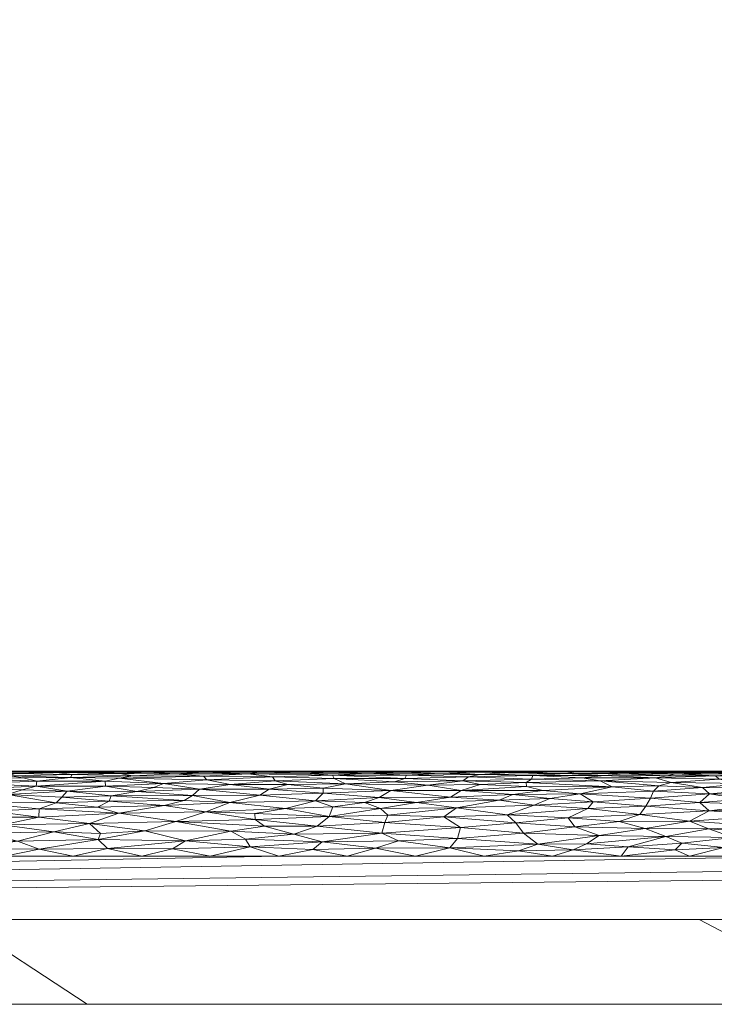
# Model space of a CAD drawing. Header units: millimetres. Extents: x -300 to 300, y 0 to 450.
# Tile 149 of 256: x 71 to 88, y 0 to 23. Entities that reach past the tile are written whole.
import ezdxf

# ---------------------------------------------------------------- set-up
doc = ezdxf.new("R2010")
doc.units = ezdxf.units.MM
doc.layers.add('A-GENM', color=13, linetype='Continuous')

# ---------------------------------------------------------------- blocks, each defined once
blk = doc.blocks.new('MODEL_CCAS0420-1080410R0 - MODEL_CCAS0420-1080410R0-453240-Preview')
at = {"layer": 'A-GENM', "lineweight": 9}
mesh = blk.add_polyface(dxfattribs=at)
corners = [(-296.159, -20, -110), (-295.657, -15.55, -110), (-294.177, -11.323, -110), (-291.793, -7.531, -110), (-288.625, -4.364, -110), (-284.831, -1.981, -110), (-280.602, -0.502, -110), (-276.147, 0, -110), (276.147, 0, -110), (280.596, -0.501, -110), (284.825, -1.978, -110), (288.619, -4.359, -110), (291.788, -7.525, -110), (294.174, -11.316, -110), (295.656, -15.545, -110), (296.159, -20, -110), (296.159, -426.171, -110), (295.658, -430.617, -110), (294.182, -434.842, -110), (291.802, -438.632, -110), (288.638, -441.797, -110), (284.848, -444.179, -110), (280.622, -445.657, -110), (276.171, -446.159, -110), (-276.171, -446.159, -110), (-280.617, -445.658, -110), (-284.842, -444.182, -110), (-288.632, -441.802, -110), (-291.797, -438.638, -110), (-294.179, -434.848, -110), (-295.657, -430.622, -110), (-296.159, -426.171, -110)]
mesh.append_faces([[corners[k] for k in face] for face in [(15, 12, 13, 14)]], dxfattribs={"vtx0": -1})
mesh.append_faces([[corners[k] for k in face] for face in [(16, 8, 15)]], dxfattribs={"vtx0": -1, "vtx1": -1})
mesh.append_faces([[corners[k] for k in face] for face in [(24, 31, 7, 8)]], dxfattribs={"vtx0": -1, "vtx1": -1, "vtx3": -1})
mesh.append_faces([[corners[k] for k in face] for face in [(31, 24, 25, 30), (18, 21, 22, 17), (17, 22, 23, 16)]], dxfattribs={"vtx0": -1, "vtx2": -1})
mesh.append_faces([[corners[k] for k in face] for face in [(0, 3, 4, 5), (0, 5, 6, 7)]], dxfattribs={"vtx0": -1, "vtx3": -1})
mesh.append_faces([[corners[k] for k in face] for face in [(28, 29, 27)]], dxfattribs={"vtx1": -1})
mesh.append_faces([[corners[k] for k in face] for face in [(25, 26, 30), (11, 12, 15, 10), (9, 10, 15, 8), (31, 0, 7)]], dxfattribs={"vtx1": -1, "vtx2": -1})
mesh.append_faces([[corners[k] for k in face] for face in [(23, 24, 8, 16)]], dxfattribs={"vtx1": -1, "vtx2": -1, "vtx3": -1})
mesh.append_faces([[corners[k] for k in face] for face in [(26, 27, 29, 30)]], dxfattribs={"vtx1": -1, "vtx3": -1})
mesh.append_faces([[corners[k] for k in face] for face in [(19, 20, 21, 18)]], dxfattribs={"vtx2": -1})
mesh.append_faces([[corners[k] for k in face] for face in [(0, 1, 2, 3)]], dxfattribs={"vtx3": -1})
mesh = blk.add_polyface(dxfattribs=at)
corners = [(279.918, 0, -2), (278.032, 0, -56), (276.147, 0, -110), (-276.147, 0, -110), (-278.032, 0, -56), (-279.918, 0, -2), (0, 0, -2)]
mesh.append_faces([[corners[k] for k in face] for face in [(6, 3, 4, 5)]], dxfattribs={"vtx0": -1})
mesh.append_faces([[corners[k] for k in face] for face in [(3, 6, 2)]], dxfattribs={"vtx0": -1, "vtx1": -1})
mesh.append_faces([[corners[k] for k in face] for face in [(1, 2, 6, 0)]], dxfattribs={"vtx1": -1})
mesh = blk.add_polyface(dxfattribs=at)
corners = [(279.918, 0, -2), (0, 0, -2), (-279.918, 0, -2), (-279.918, -0.586, -0.586), (-279.918, -2), (0, -2), (279.918, -2), (279.918, -0.586, -0.586), (-146.072, 0, -2), (-139.959, -2), (-209.938, -2), (-246.456, -2), (-73.036, 0, -2), (-212.995, 0, -2), (-69.979, -2), (-246.456, 0, -2), (146.072, -2), (139.959, 0, -2), (209.938, 0, -2), (246.456, 0, -2), (73.036, -2), (212.995, -2), (69.979, 0, -2), (246.456, -2), (-36.518, 0, -2), (-34.99, -2), (-52.485, -2), (34.99, 0, -2), (36.518, -2), (18.259, -2), (-263.187, -2), (-109.554, 0, -2), (-104.969, -2), (-122.464, -2), (263.187, 0, -2), (104.969, 0, -2), (109.554, -2), (91.295, -2), (-174.949, -2), (-179.533, 0, -2), (-162.803, 0, -2), (179.533, -2), (174.949, 0, -2), (192.444, 0, -2), (-157.454, -2), (-127.813, 0, -2), (-18.259, 0, -2), (-17.495, -2), (-229.726, 0, -2), (-228.197, -2), (229.726, -2), (228.197, 0, -2), (54.777, -2), (52.485, 0, -2), (-87.474, -2), (-91.295, 0, -2), (127.813, -2), (122.464, 0, -2), (-196.264, 0, -2), (-192.444, -2), (157.454, 0, -2), (162.803, -2), (-54.777, 0, -2), (17.495, 0, -2), (-263.187, 0, -2), (263.187, -2), (87.474, 0, -2), (196.264, -2)]
mesh.append_faces([[corners[k] for k in face] for face in [(44, 40, 38), (45, 33, 31), (46, 47, 1), (50, 51, 21), (52, 53, 28), (54, 55, 32), (56, 57, 36), (58, 59, 39), (60, 61, 42)]], dxfattribs={"vtx0": -1, "vtx1": -1})
mesh.append_faces([[corners[k] for k in face] for face in [(34, 65, 7), (30, 64, 3)]], dxfattribs={"vtx0": -1, "vtx1": -1, "vtx2": -1})
mesh.append_faces([[corners[k] for k in face] for face in [(5, 63, 1, 47), (42, 61, 41, 43), (19, 23, 65, 34), (32, 55, 31, 33), (28, 53, 27, 29), (39, 59, 38, 40), (36, 57, 35, 37), (21, 51, 18, 67), (63, 5, 29, 27), (67, 18, 43, 41), (37, 35, 66)]], dxfattribs={"vtx0": -1, "vtx2": -1})
mesh.append_faces([[corners[k] for k in face] for face in [(2, 3, 64)]], dxfattribs={"vtx1": -1})
mesh.append_faces([[corners[k] for k in face] for face in [(25, 47, 46, 24), (9, 33, 45, 8), (8, 40, 44, 9), (49, 10, 13, 48), (11, 49, 48, 15), (19, 51, 50, 23), (20, 37, 66, 22), (26, 25, 24, 62), (14, 26, 62, 12), (22, 53, 52, 20), (30, 11, 15, 64), (12, 55, 54, 14), (17, 57, 56, 16), (10, 59, 58, 13), (16, 61, 60, 17)]], dxfattribs={"vtx1": -1, "vtx3": -1})
mesh.append_faces([[corners[k] for k in face] for face in [(3, 4, 30), (65, 6, 7), (7, 0, 34)]], dxfattribs={"vtx2": -1})
mesh = blk.add_polyface(dxfattribs=at)
corners = [(-279.918, -2), (-292.651, -7.27), (-297.929, -20), (-297.929, -224.97), (-297.929, -429.94), (-292.661, -442.661), (-279.94, -447.929), (0, -447.929), (279.94, -447.929), (292.661, -442.661), (297.929, -429.94), (297.929, -224.97), (297.929, -20), (292.651, -7.27), (279.918, -2), (0, -2), (0, -3.5), (13.257, -3.5), (26.515, -3.5), (39.772, -3.5), (53.029, -3.5), (66.287, -3.5), (79.544, -3.5), (92.801, -3.5), (106.059, -3.5), (119.316, -3.5), (132.573, -3.5), (145.831, -3.5), (159.088, -3.5), (172.345, -3.5), (185.603, -3.5), (198.86, -3.5), (212.117, -3.5), (225.375, -3.5), (238.632, -3.5), (251.889, -3.5), (265.147, -3.5), (278.404, -3.5), (291.028, -7.487), (296.497, -19.511), (296.5, -32.769), (296.5, -46.026), (296.5, -59.283), (296.5, -72.541), (296.5, -85.798), (296.5, -99.055), (296.5, -112.313), (296.5, -125.57), (296.5, -138.827), (296.5, -152.085), (296.5, -165.342), (296.5, -178.599), (296.5, -191.857), (296.5, -205.114), (296.5, -218.371), (296.5, -231.629), (296.5, -244.886), (296.5, -258.143), (296.499, -271.401), (296.499, -284.658), (296.499, -297.915), (296.499, -311.173), (296.499, -324.43), (296.499, -337.687), (296.5, -350.945), (296.5, -364.202), (296.5, -377.459), (296.5, -390.717), (296.5, -403.974), (296.5, -417.231), (296.497, -430.489), (291.028, -442.513), (278.404, -446.5), (265.147, -446.5), (251.889, -446.5), (238.632, -446.5), (225.375, -446.5), (212.117, -446.5), (198.86, -446.5), (185.603, -446.5), (172.345, -446.5), (159.088, -446.5), (145.831, -446.5), (132.573, -446.5), (119.316, -446.5), (106.059, -446.5), (92.801, -446.5), (79.544, -446.5), (66.287, -446.5), (53.029, -446.5), (39.772, -446.5), (26.515, -446.5), (13.257, -446.5), (0, -446.5), (-12.926, -446.5), (-25.852, -446.5), (-38.777, -446.5), (-51.703, -446.5), (-64.629, -446.5), (-77.555, -446.5), (-90.48, -446.5), (-103.406, -446.5), (-116.332, -446.5), (-129.258, -446.5), (-142.183, -446.5), (-155.109, -446.5), (-168.035, -446.5), (-180.961, -446.5), (-193.887, -446.5), (-206.812, -446.5), (-219.738, -446.5), (-232.664, -446.5), (-245.59, -446.5), (-258.515, -446.5), (-271.441, -446.5), (-284.356, -445.968), (-294.544, -438.124), (-296.5, -425.35), (-296.5, -412.424), (-296.5, -399.498), (-296.5, -386.572), (-296.5, -373.646), (-296.5, -360.721), (-296.5, -347.795), (-296.499, -334.869), (-296.499, -321.943), (-296.499, -309.018), (-296.499, -296.092), (-296.499, -283.166), (-296.499, -270.24), (-296.5, -257.315), (-296.5, -244.389), (-296.5, -231.463), (-296.5, -218.537), (-296.5, -205.611), (-296.5, -192.686), (-296.5, -179.76), (-296.5, -166.834), (-296.5, -153.908), (-296.5, -140.983), (-296.5, -128.057), (-296.5, -115.131), (-296.5, -102.205), (-296.5, -89.28), (-296.5, -76.354), (-296.5, -63.428), (-296.5, -50.502), (-296.5, -37.576), (-296.5, -24.651), (-294.544, -11.876), (-284.356, -4.032), (-271.441, -3.5), (-258.515, -3.5), (-245.59, -3.5), (-232.664, -3.5), (-219.738, -3.5), (-206.812, -3.5), (-193.887, -3.5), (-180.961, -3.5), (-168.035, -3.5), (-155.109, -3.5), (-142.183, -3.5), (-129.258, -3.5), (-116.332, -3.5), (-103.406, -3.5), (-90.48, -3.5), (-77.555, -3.5), (-64.629, -3.5), (-51.703, -3.5), (-38.777, -3.5), (-25.852, -3.5), (-12.926, -3.5), (-294.538, -438.129), (-294.547, -438.108)]
mesh.append_faces([[corners[k] for k in face] for face in [(116, 172, 173)]])
mesh.append_faces([[corners[k] for k in face] for face in [(118, 4, 117), (6, 115, 5), (115, 6, 114), (7, 104, 6), (1, 150, 0), (151, 0, 150)]], dxfattribs={"vtx0": -1, "vtx1": -1})
mesh.append_faces([[corners[k] for k in face] for face in [(4, 124, 125), (7, 99, 100), (2, 148, 149), (149, 1, 2), (2, 141, 142), (0, 151, 152), (0, 160, 161, 15), (15, 165, 166), (15, 170, 171), (8, 81, 82, 7), (8, 72, 73), (11, 61, 62, 10), (12, 46, 47, 11), (38, 13, 14, 37), (13, 38, 39, 12)]], dxfattribs={"vtx0": -1, "vtx2": -1})
mesh.append_faces([[corners[k] for k in face] for face in [(4, 118, 119, 120), (4, 120, 121, 122), (3, 128, 129, 130), (3, 130, 131, 132), (3, 138, 139, 140), (0, 154, 155, 156), (0, 156, 157, 158), (15, 161, 162, 163), (15, 163, 164, 165), (8, 73, 74, 75), (7, 86, 87, 88), (7, 83, 84, 85), (10, 68, 69, 70), (11, 55, 56, 57), (14, 28, 29, 30), (14, 32, 33, 34), (15, 19, 20, 21), (12, 44, 45, 46), (11, 49, 50, 51), (11, 47, 48, 49), (12, 39, 40, 41)]], dxfattribs={"vtx0": -1, "vtx3": -1})
mesh.append_faces([[corners[k] for k in face] for face in [(123, 124, 4, 122), (127, 128, 3, 126), (113, 114, 6, 112), (111, 112, 6, 110), (109, 110, 6, 108), (107, 108, 6, 106), (96, 97, 7, 95), (105, 106, 6, 104), (103, 104, 7, 102), (101, 102, 7, 100), (98, 99, 7, 97), (94, 95, 7, 93), (135, 136, 3, 134), (137, 138, 3, 136), (133, 134, 3, 132), (145, 146, 2, 144), (147, 148, 2, 146), (143, 144, 2, 142), (149, 150, 1), (153, 154, 0, 152), (159, 160, 0, 158), (169, 170, 15, 168), (167, 168, 15, 166), (78, 79, 8, 77), (80, 81, 8, 79), (76, 77, 8, 75), (91, 92, 7, 90), (89, 90, 7, 88), (85, 86, 7), (82, 83, 7), (67, 68, 10, 66), (65, 66, 10, 64), (60, 61, 11, 59), (58, 59, 11, 57), (63, 64, 10, 62), (54, 55, 11, 53), (26, 27, 15, 25), (31, 32, 14, 30), (16, 17, 15, 171), (18, 19, 15, 17), (24, 25, 15, 23), (22, 23, 15, 21), (34, 35, 14), (52, 53, 11, 51), (36, 37, 14, 35), (42, 43, 12, 41), (43, 44, 12), (92, 93, 7)]], dxfattribs={"vtx1": -1, "vtx2": -1})
mesh.append_faces([[corners[k] for k in face] for face in [(3, 4, 125, 126), (2, 3, 140, 141), (71, 72, 8, 9), (70, 71, 9, 10), (27, 28, 14, 15)]], dxfattribs={"vtx1": -1, "vtx3": -1})
mesh.append_faces([[corners[k] for k in face] for face in [(4, 173, 117), (115, 172, 5)]], dxfattribs={"vtx2": -1})
mesh = blk.add_polyface(dxfattribs=at)
corners = [(-87.719, -4.969, -0.643), (-86.331, -4.866, -0.539), (-87.49, -4.766, -0.454), (-87.724, -5.473, -1.671), (-89.282, -5.475, -1.681), (-88.433, -5.494, -1.839), (-86.814, -5.237, -1.009), (-88.552, -5.216, -0.973), (-87.946, -5.312, -1.154), (-87.866, -5.393, -1.355), (-88.571, -5.441, -1.518), (-86.923, -5.438, -1.506), (-87.557, -5.115, -0.82), (-89.174, -5.093, -0.79), (-88.057, -3.705, -0.012), (-86.913, -3.646, -0.006), (-87.249, -3.5), (-87.069, -3.804, -0.026), (-88.284, -3.937, -0.053), (-86.695, -3.958, -0.058), (-88.865, -3.5), (-88.912, -4.716, -0.415), (-87.711, -4.564, -0.312), (-87.676, -5.5, -2), (-86.92, -5.494, -1.839), (-89.187, -5.5, -2), (-89.336, -4.944, -0.615), (-86.523, -5.155, -0.877), (-86.449, -5.343, -1.222), (-86.403, -5.034, -0.716), (-86.725, -5.396, -1.363), (-88.512, -4.846, -0.521), (-89.236, -5.397, -1.365), (-89.128, -4.201, -0.134), (-89.289, -4.463, -0.253), (-87.248, -4.321, -0.184), (-89.802, -3.872, -0.039), (-87.704, -4.14, -0.112), (-86.205, -4.153, -0.116), (-89.672, -3.671, -0.008), (-89.624, -5.319, -1.167), (-86.08, -4.477, -0.261), (-89.362, -4.597, -0.333), (-89.379, -4.034, -0.078), (-86.222, -4.678, -0.387)]
mesh.append_faces([[corners[k] for k in face] for face in [(0, 1, 2), (3, 4, 5), (6, 7, 8), (9, 10, 11), (12, 0, 13), (14, 15, 16), (17, 18, 19), (21, 2, 22), (5, 23, 24), (10, 4, 3), (3, 5, 24), (12, 13, 7), (26, 13, 0), (7, 6, 12), (6, 27, 12), (28, 8, 9), (29, 0, 12), (11, 30, 9), (31, 0, 2), (11, 10, 3), (32, 10, 9), (32, 9, 8), (33, 34, 35), (36, 18, 14), (37, 35, 38), (37, 19, 18), (14, 20, 39), (35, 37, 33), (6, 8, 28), (40, 8, 7), (22, 35, 34), (35, 22, 41), (42, 22, 34), (43, 37, 18), (22, 2, 44), (2, 21, 31), (0, 31, 26), (37, 43, 33), (22, 42, 21), (28, 9, 30), (17, 15, 14), (18, 17, 14)]], dxfattribs={"vtx0": -1, "vtx1": -1, "vtx2": -1})
mesh.append_faces([[corners[k] for k in face] for face in [(14, 16, 20)]], dxfattribs={"vtx0": -1, "vtx2": -1})
mesh.append_faces([[corners[k] for k in face] for face in [(25, 23, 5)]], dxfattribs={"vtx1": -1, "vtx2": -1})
mesh = blk.add_polyface(dxfattribs=at)
corners = [(-84.851, -4.619, -0.347), (-86.08, -4.477, -0.261), (-86.222, -4.678, -0.387), (-86.92, -5.494, -1.839), (-87.676, -5.5, -2), (-86.164, -5.5, -2), (-85.589, -4.313, -0.18), (-87.248, -4.321, -0.184), (-87.557, -5.115, -0.82), (-86.523, -5.155, -0.877), (-86.403, -5.034, -0.716), (-87.719, -4.969, -0.643), (-86.331, -4.866, -0.539), (-86.164, -5.473, -1.674), (-85.662, -5.495, -1.857), (-84.542, -4.193, -0.131), (-86.205, -4.153, -0.116), (-84.975, -4.783, -0.468), (-86.449, -5.343, -1.222), (-85.138, -5.274, -1.076), (-86.814, -5.237, -1.009), (-85.708, -5.444, -1.529), (-84.334, -5.449, -1.552), (-85.233, -5.403, -1.384), (-87.724, -5.473, -1.671), (-86.923, -5.438, -1.506), (-86.725, -5.396, -1.363), (-85.422, -5.13, -0.841), (-84.713, -5.346, -1.231), (-87.711, -4.564, -0.312), (-84.505, -3.65, -0.007), (-85.633, -3.5), (-85.804, -3.714, -0.013), (-85.114, -3.988, -0.066), (-86.695, -3.958, -0.058), (-84.818, -3.789, -0.024), (-86.913, -3.646, -0.006), (-87.069, -3.804, -0.026), (-84.67, -4.966, -0.639), (-87.49, -4.766, -0.454), (-84.387, -4.405, -0.224), (-87.704, -4.14, -0.112), (-84.652, -5.5, -2), (-84.57, -5.488, -1.777), (-87.249, -3.5)]
mesh.append_faces([[corners[k] for k in face] for face in [(42, 14, 5), (44, 36, 31)]], dxfattribs={"vtx0": -1, "vtx1": -1})
mesh.append_faces([[corners[k] for k in face] for face in [(0, 1, 2), (6, 7, 1), (8, 9, 10), (11, 10, 12), (13, 3, 14), (6, 15, 16), (0, 2, 17), (17, 2, 12), (18, 19, 20), (21, 22, 23), (5, 14, 3), (24, 3, 13), (25, 24, 13), (13, 21, 25), (26, 23, 18), (9, 19, 27), (28, 18, 23), (29, 2, 1), (30, 31, 32), (15, 33, 16), (34, 16, 33), (35, 34, 33), (32, 36, 37), (27, 38, 10), (38, 12, 10), (39, 12, 2), (38, 17, 12), (40, 6, 1), (40, 1, 0), (34, 41, 16), (13, 14, 43), (22, 21, 13), (26, 21, 23), (34, 35, 32), (18, 28, 19), (19, 9, 20), (10, 9, 27), (26, 25, 21), (31, 36, 32), (32, 37, 34), (7, 6, 16)]], dxfattribs={"vtx0": -1, "vtx1": -1, "vtx2": -1})
mesh.append_faces([[corners[k] for k in face] for face in [(3, 4, 5)]], dxfattribs={"vtx0": -1, "vtx2": -1})
mesh = blk.add_polyface(dxfattribs=at)
corners = [(-84.713, -5.346, -1.231), (-83.554, -5.4, -1.375), (-83.517, -5.316, -1.162), (-84.542, -4.193, -0.131), (-83.154, -4.285, -0.168), (-83.333, -4.039, -0.08), (-83.953, -4.861, -0.535), (-83.08, -4.952, -0.624), (-82.758, -4.819, -0.498), (-84.334, -5.449, -1.552), (-84.57, -5.488, -1.777), (-83.013, -5.472, -1.665), (-82.036, -5.367, -1.283), (-83.141, -5.5, -2), (-82.385, -5.494, -1.839), (-83.455, -5.49, -1.796), (-84.818, -3.789, -0.024), (-83.671, -3.777, -0.022), (-84.505, -3.65, -0.007), (-83.405, -5.142, -0.858), (-83.791, -5.044, -0.728), (-85.422, -5.13, -0.841), (-83.396, -5.236, -1.008), (-85.138, -5.274, -1.076), (-82.3, -5.426, -1.462), (-82.402, -3.5), (-84.018, -3.5), (-83.21, -3.625, -0.005), (-85.233, -5.403, -1.384), (-86.164, -5.473, -1.674), (-84.652, -5.5, -2), (-84.67, -4.966, -0.639), (-85.662, -5.495, -1.857), (-85.114, -3.988, -0.066), (-84.387, -4.405, -0.224), (-82.943, -4.475, -0.26), (-84.851, -4.619, -0.347), (-84.975, -4.783, -0.468), (-83.586, -4.703, -0.406), (-85.804, -3.714, -0.013), (-85.633, -3.5), (-82.308, -5.19, -0.931), (-81.861, -5.048, -0.734), (-85.589, -4.313, -0.18)]
mesh.append_faces([[corners[k] for k in face] for face in [(0, 1, 2), (3, 4, 5), (6, 7, 8), (9, 10, 11), (1, 12, 2), (13, 14, 15), (16, 17, 18), (19, 20, 21), (22, 23, 2), (2, 23, 0), (9, 11, 24), (9, 1, 28), (10, 9, 29), (15, 14, 11), (20, 7, 31), (10, 32, 30), (21, 23, 22), (33, 5, 17), (18, 17, 27), (3, 5, 33), (4, 3, 34), (4, 34, 35), (36, 35, 34), (31, 7, 6), (36, 37, 38), (35, 36, 38), (24, 1, 9), (6, 38, 37), (38, 6, 8), (31, 6, 37), (18, 27, 26), (16, 18, 39), (33, 17, 16), (22, 41, 19), (22, 19, 21), (1, 0, 28), (11, 10, 15), (15, 10, 30), (21, 20, 31), (42, 20, 19), (3, 43, 34)]], dxfattribs={"vtx0": -1, "vtx1": -1, "vtx2": -1})
mesh.append_faces([[corners[k] for k in face] for face in [(18, 26, 40)]], dxfattribs={"vtx0": -1, "vtx2": -1})
mesh.append_faces([[corners[k] for k in face] for face in [(25, 26, 27), (30, 13, 15)]], dxfattribs={"vtx1": -1, "vtx2": -1})
mesh = blk.add_polyface(dxfattribs=at)
corners = [(-83.791, -5.044, -0.728), (-81.861, -5.048, -0.734), (-83.08, -4.952, -0.624), (-80.572, -5.41, -1.405), (-80.528, -5.33, -1.194), (-82.036, -5.367, -1.283), (-81.898, -5.273, -1.075), (-82.385, -5.494, -1.839), (-81.368, -5.46, -1.6), (-83.013, -5.472, -1.665), (-81.075, -5.17, -0.9), (-82.308, -5.19, -0.931), (-83.154, -4.285, -0.168), (-82.943, -4.475, -0.26), (-81.451, -4.423, -0.233), (-81.848, -4.175, -0.124), (-80.059, -4.294, -0.171), (-80.808, -4.761, -0.45), (-81.605, -4.891, -0.563), (-79.924, -4.885, -0.558), (-83.554, -5.4, -1.375), (-82.3, -5.426, -1.462), (-80.461, -5.491, -1.813), (-81.629, -5.5, -2), (-81.752, -4.635, -0.357), (-82.758, -4.819, -0.498), (-80.291, -5.249, -1.03), (-80.197, -5.048, -0.733), (-83.517, -5.316, -1.162), (-83.396, -5.236, -1.008), (-81.594, -3.694, -0.011), (-83.671, -3.777, -0.022), (-81.775, -3.917, -0.048), (-79.986, -4.037, -0.079), (-83.141, -5.5, -2), (-83.333, -4.039, -0.08), (-83.405, -5.142, -0.858), (-80.786, -3.5), (-82.402, -3.5), (-83.586, -4.703, -0.406), (-79.954, -4.623, -0.349), (-79.841, -3.683, -0.01), (-83.21, -3.625, -0.005), (-80.383, -3.856, -0.035), (-80.126, -4.462, -0.253)]
mesh.append_faces([[corners[k] for k in face] for face in [(0, 1, 2), (3, 4, 5), (6, 5, 4), (7, 8, 9), (10, 11, 6), (12, 13, 14), (15, 14, 16), (17, 18, 19), (5, 20, 21), (21, 3, 5), (22, 7, 23), (14, 13, 24), (25, 17, 24), (4, 26, 6), (27, 1, 10), (28, 5, 6), (6, 11, 29), (30, 31, 32), (33, 32, 15), (21, 9, 8), (8, 7, 22), (35, 15, 32), (14, 15, 12), (18, 1, 27), (2, 1, 18), (11, 1, 36), (25, 2, 18), (31, 35, 32), (35, 12, 15), (13, 39, 24), (24, 39, 25), (40, 24, 17), (30, 41, 37), (30, 38, 42), (43, 30, 32), (3, 21, 8), (25, 18, 17), (30, 42, 31), (6, 26, 10), (1, 11, 10), (6, 29, 28), (24, 44, 14)]], dxfattribs={"vtx0": -1, "vtx1": -1, "vtx2": -1})
mesh.append_faces([[corners[k] for k in face] for face in [(30, 37, 38)]], dxfattribs={"vtx0": -1, "vtx2": -1})
mesh.append_faces([[corners[k] for k in face] for face in [(34, 23, 7)]], dxfattribs={"vtx1": -1, "vtx2": -1})
mesh = blk.add_polyface(dxfattribs=at)
corners = [(-80.059, -4.294, -0.171), (-81.451, -4.423, -0.233), (-80.126, -4.462, -0.253), (-78.825, -5.41, -1.406), (-80.572, -5.41, -1.405), (-79.646, -5.458, -1.594), (-81.368, -5.46, -1.6), (-80.291, -5.249, -1.03), (-79.13, -5.202, -0.95), (-81.075, -5.17, -0.9), (-78.748, -4.435, -0.239), (-80.461, -5.491, -1.813), (-77.471, -5.277, -1.083), (-78.862, -5.33, -1.192), (-80.197, -5.048, -0.733), (-78.607, -4.988, -0.663), (-79.924, -4.885, -0.558), (-78.749, -5.488, -1.781), (-79.954, -4.623, -0.349), (-79.579, -4.761, -0.449), (-78.828, -4.66, -0.375), (-78.362, -3.653, -0.007), (-79.841, -3.683, -0.01), (-78.582, -3.838, -0.032), (-78.604, -5.105, -0.806), (-80.528, -5.33, -1.194), (-78.184, -5.454, -1.575), (-80.117, -5.5, -2), (-78.606, -5.5, -2), (-78.424, -4.806, -0.486), (-78.464, -4.207, -0.136), (-79.986, -4.037, -0.079), (-81.848, -4.175, -0.124), (-77.911, -4.019, -0.074), (-80.383, -3.856, -0.035), (-80.808, -4.761, -0.45), (-81.605, -4.891, -0.563), (-81.752, -4.635, -0.357), (-81.775, -3.917, -0.048), (-79.17, -3.5), (-80.786, -3.5), (-77.769, -5.185, -0.923), (-81.629, -5.5, -2), (-81.594, -3.694, -0.011)]
mesh.append_faces([[corners[k] for k in face] for face in [(0, 1, 2), (3, 4, 5), (5, 4, 6), (7, 8, 9), (10, 0, 2), (6, 11, 5), (12, 8, 13), (14, 15, 16), (5, 11, 17), (18, 19, 20), (21, 22, 23), (8, 24, 14), (25, 4, 3), (3, 5, 26), (25, 3, 13), (16, 15, 29), (7, 13, 8), (10, 30, 0), (20, 10, 18), (31, 0, 30), (0, 31, 32), (33, 31, 30), (34, 23, 22), (16, 19, 35), (36, 14, 16), (8, 14, 9), (37, 18, 2), (17, 11, 27), (17, 26, 5), (19, 16, 29), (38, 31, 34), (22, 21, 39), (18, 35, 19), (29, 20, 19), (14, 24, 15), (8, 41, 24), (13, 7, 25), (31, 33, 23), (10, 2, 18), (23, 34, 31), (43, 34, 22)]], dxfattribs={"vtx0": -1, "vtx1": -1, "vtx2": -1})
mesh.append_faces([[corners[k] for k in face] for face in [(17, 27, 28), (11, 42, 27)]], dxfattribs={"vtx0": -1, "vtx2": -1})
mesh.append_faces([[corners[k] for k in face] for face in [(39, 40, 22)]], dxfattribs={"vtx1": -1, "vtx2": -1})
mesh = blk.add_polyface(dxfattribs=at)
corners = [(-76.41, -5.191, -0.931), (-75.686, -5.075, -0.767), (-77.326, -5.081, -0.774), (-77.112, -4.935, -0.607), (-78.607, -4.988, -0.663), (-77.406, -5.37, -1.29), (-78.825, -5.41, -1.406), (-76.835, -5.437, -1.501), (-75.855, -5.296, -1.12), (-77.471, -5.277, -1.083), (-78.424, -4.806, -0.486), (-77.36, -5.495, -1.86), (-76.196, -5.494, -1.849), (-77.094, -5.48, -1.718), (-77.712, -4.619, -0.347), (-76.4, -4.761, -0.45), (-75.837, -4.543, -0.299), (-76.998, -4.36, -0.201), (-76.992, -4.506, -0.277), (-78.464, -4.207, -0.136), (-77.22, -4.206, -0.136), (-77.911, -4.019, -0.074), (-75.793, -5.476, -1.691), (-78.184, -5.454, -1.575), (-77.769, -5.185, -0.923), (-78.862, -5.33, -1.192), (-75.783, -5.383, -1.326), (-78.749, -5.488, -1.781), (-78.604, -5.105, -0.806), (-78.748, -4.435, -0.239), (-77.094, -5.5, -2), (-78.606, -5.5, -2), (-76.88, -3.717, -0.014), (-75.939, -3.5), (-77.555, -3.5), (-78.362, -3.653, -0.007), (-78.582, -3.838, -0.032), (-76.771, -3.902, -0.045), (-79.17, -3.5), (-78.828, -4.66, -0.375), (-79.13, -5.202, -0.95), (-76.425, -4.084, -0.093)]
mesh.append_faces([[corners[k] for k in face] for face in [(30, 11, 31), (38, 35, 34)]], dxfattribs={"vtx0": -1, "vtx1": -1})
mesh.append_faces([[corners[k] for k in face] for face in [(0, 1, 2), (3, 4, 2), (5, 6, 7), (8, 9, 5), (10, 4, 3), (11, 12, 13), (14, 10, 15), (16, 14, 15), (16, 17, 18), (19, 17, 20), (19, 20, 21), (13, 22, 7), (23, 7, 6), (9, 8, 0), (24, 9, 0), (9, 25, 5), (24, 0, 2), (6, 5, 25), (7, 26, 5), (27, 13, 23), (3, 2, 1), (2, 28, 24), (3, 15, 10), (29, 14, 18), (17, 19, 29), (13, 7, 23), (11, 30, 12), (35, 32, 34), (36, 21, 37), (32, 35, 36), (13, 27, 11), (31, 11, 27), (39, 10, 14), (29, 39, 14), (28, 2, 4), (40, 9, 24), (29, 18, 17), (14, 16, 18), (21, 20, 41), (37, 21, 41), (36, 37, 32)]], dxfattribs={"vtx0": -1, "vtx1": -1, "vtx2": -1})
mesh.append_faces([[corners[k] for k in face] for face in [(32, 33, 34)]], dxfattribs={"vtx0": -1, "vtx2": -1})
mesh = blk.add_polyface(dxfattribs=at)
corners = [(-77.094, -5.48, -1.718), (-76.196, -5.494, -1.849), (-75.793, -5.476, -1.691), (-73.791, -5.335, -1.205), (-74.833, -5.21, -0.963), (-75.855, -5.296, -1.12), (-73.466, -5.147, -0.865), (-74.609, -5.119, -0.825), (-75.521, -4.927, -0.598), (-74.205, -5.021, -0.701), (-73.603, -4.921, -0.593), (-76.88, -3.717, -0.014), (-76.771, -3.902, -0.045), (-75.353, -3.857, -0.036), (-75.582, -5.5, -2), (-74.827, -5.496, -1.866), (-74.111, -5.392, -1.351), (-75.112, -5.44, -1.515), (-73.808, -5.451, -1.557), (-75.783, -5.383, -1.326), (-75.686, -5.075, -0.767), (-75.837, -4.543, -0.299), (-73.783, -4.511, -0.28), (-75.124, -4.317, -0.182), (-76.835, -5.437, -1.501), (-74.48, -5.478, -1.706), (-77.406, -5.37, -1.29), (-76.41, -5.191, -0.931), (-77.112, -4.935, -0.607), (-76.4, -4.761, -0.45), (-74.854, -4.692, -0.397), (-75.323, -4.809, -0.489), (-73.554, -4.797, -0.479), (-76.998, -4.36, -0.201), (-77.22, -4.206, -0.136), (-76.425, -4.084, -0.093), (-73.295, -3.891, -0.043), (-74.395, -4.092, -0.096), (-75.044, -3.667, -0.008), (-73.515, -3.681, -0.009), (-74.071, -5.5, -2), (-77.094, -5.5, -2), (-75.939, -3.5), (-74.323, -3.5)]
mesh.append_faces([[corners[k] for k in face] for face in [(40, 15, 14)]], dxfattribs={"vtx0": -1, "vtx1": -1})
mesh.append_faces([[corners[k] for k in face] for face in [(0, 1, 2), (3, 4, 5), (4, 6, 7), (8, 9, 10), (11, 12, 13), (1, 14, 15), (16, 17, 18), (17, 16, 19), (20, 9, 8), (21, 22, 23), (17, 19, 24), (18, 17, 25), (19, 5, 26), (7, 9, 20), (5, 4, 27), (19, 16, 3), (4, 20, 27), (28, 20, 8), (29, 28, 8), (30, 31, 32), (33, 21, 23), (34, 23, 35), (36, 13, 37), (35, 37, 13), (35, 23, 37), (11, 13, 38), (13, 39, 38), (25, 17, 2), (30, 22, 21), (21, 29, 30), (31, 30, 29), (2, 1, 15), (2, 15, 25), (24, 2, 17), (42, 11, 38), (19, 3, 5), (20, 4, 7), (23, 34, 33), (13, 12, 35), (29, 8, 31), (31, 8, 10)]], dxfattribs={"vtx0": -1, "vtx1": -1, "vtx2": -1})
mesh.append_faces([[corners[k] for k in face] for face in [(38, 43, 42)]], dxfattribs={"vtx0": -1, "vtx2": -1})
mesh.append_faces([[corners[k] for k in face] for face in [(41, 14, 1)]], dxfattribs={"vtx1": -1, "vtx2": -1})
mesh = blk.add_polyface(dxfattribs=at)
corners = [(-73.783, -4.511, -0.28), (-71.898, -4.613, -0.343), (-71.896, -4.414, -0.228), (-71.827, -5.152, -0.872), (-73.466, -5.147, -0.865), (-73.457, -5.266, -1.061), (-71.848, -5.268, -1.066), (-72.64, -5.353, -1.248), (-74.111, -5.392, -1.351), (-72.679, -5.427, -1.464), (-72.437, -4.892, -0.564), (-72.304, -4.754, -0.444), (-73.554, -4.797, -0.479), (-73.088, -4.271, -0.162), (-75.124, -4.317, -0.182), (-74.827, -5.496, -1.866), (-72.93, -5.493, -1.829), (-74.48, -5.478, -1.706), (-73.791, -5.335, -1.205), (-72.564, -5.03, -0.711), (-74.205, -5.021, -0.701), (-74.833, -5.21, -0.963), (-73.603, -4.921, -0.593), (-73.276, -4.654, -0.37), (-74.854, -4.692, -0.397), (-72.247, -4.073, -0.09), (-73.346, -4.036, -0.079), (-74.395, -4.092, -0.096), (-75.353, -3.857, -0.036), (-73.295, -3.891, -0.043), (-73.515, -3.681, -0.009), (-73.808, -5.451, -1.557), (-72.311, -5.472, -1.665), (-71.493, -5.494, -1.841), (-72.559, -5.5, -2), (-73.394, -5.475, -1.687), (-74.071, -5.5, -2), (-72.707, -3.5), (-74.323, -3.5), (-71.9, -3.665, -0.008), (-75.044, -3.667, -0.008), (-75.323, -4.809, -0.489), (-74.609, -5.119, -0.825)]
mesh.append_faces([[corners[k] for k in face] for face in [(0, 1, 2), (3, 4, 5), (6, 3, 5), (7, 8, 9), (10, 11, 12), (0, 13, 14), (15, 16, 17), (18, 8, 7), (18, 7, 5), (7, 6, 5), (3, 19, 4), (20, 4, 19), (21, 5, 4), (22, 19, 10), (23, 12, 11), (23, 24, 12), (24, 23, 0), (25, 26, 13), (13, 27, 14), (28, 29, 30), (22, 10, 12), (23, 1, 0), (1, 23, 11), (31, 32, 9), (33, 16, 34), (31, 35, 32), (16, 15, 36), (26, 25, 29), (29, 39, 30), (30, 38, 40), (30, 39, 37), (22, 12, 41), (19, 22, 20), (31, 17, 35), (8, 31, 9), (17, 16, 35), (16, 32, 35), (0, 2, 13), (21, 18, 5), (20, 42, 4), (29, 27, 26), (13, 26, 27)]], dxfattribs={"vtx0": -1, "vtx1": -1, "vtx2": -1})
mesh.append_faces([[corners[k] for k in face] for face in [(36, 34, 16), (37, 38, 30)]], dxfattribs={"vtx1": -1, "vtx2": -1})
mesh = blk.add_polyface(dxfattribs=at)
corners = [(-70.482, -5.321, -1.172), (-71.202, -5.396, -1.363), (-69.536, -5.388, -1.341), (-71.5, -5.062, -0.75), (-71.152, -4.956, -0.629), (-72.564, -5.03, -0.711), (-71.827, -5.152, -0.872), (-71.325, -5.447, -1.54), (-69.574, -5.449, -1.55), (-70.777, -4.56, -0.309), (-70.743, -4.421, -0.231), (-71.896, -4.414, -0.228), (-71.047, -5.5, -2), (-70.125, -5.495, -1.851), (-71.493, -5.494, -1.841), (-70.171, -3.681, -0.009), (-71.092, -3.5), (-71.9, -3.665, -0.008), (-71.39, -3.852, -0.035), (-73.295, -3.891, -0.043), (-72.247, -4.073, -0.09), (-72.707, -3.5), (-70.65, -4.037, -0.079), (-71.037, -4.238, -0.148), (-72.311, -5.472, -1.665), (-70.715, -5.477, -1.699), (-70.442, -5.215, -0.971), (-71.848, -5.268, -1.066), (-72.64, -5.353, -1.248), (-72.679, -5.427, -1.464), (-71.524, -5.344, -1.226), (-70.414, -5.087, -0.783), (-69.538, -4.964, -0.637), (-72.437, -4.892, -0.564), (-72.304, -4.754, -0.444), (-70.249, -4.76, -0.449), (-71.898, -4.613, -0.343), (-73.088, -4.271, -0.162), (-72.93, -5.493, -1.829), (-72.559, -5.5, -2), (-69.476, -3.883, -0.041), (-69.445, -4.339, -0.192), (-69.73, -4.488, -0.267)]
mesh.append_faces([[corners[k] for k in face] for face in [(21, 17, 16)]], dxfattribs={"vtx0": -1, "vtx1": -1})
mesh.append_faces([[corners[k] for k in face] for face in [(0, 1, 2), (3, 4, 5), (5, 6, 3), (1, 7, 8), (9, 10, 11), (12, 13, 14), (15, 16, 17), (18, 19, 20), (22, 20, 23), (7, 24, 25), (26, 27, 0), (1, 28, 29), (27, 28, 30), (29, 24, 7), (0, 30, 1), (6, 27, 26), (31, 6, 26), (31, 32, 4), (5, 4, 33), (34, 35, 36), (37, 11, 23), (23, 20, 37), (34, 4, 35), (34, 33, 4), (14, 13, 25), (25, 24, 14), (24, 38, 14), (20, 22, 18), (18, 15, 17), (17, 19, 18), (40, 18, 22), (23, 10, 41), (8, 7, 25), (29, 7, 1), (11, 36, 9), (9, 42, 10), (35, 9, 36), (23, 11, 10), (27, 30, 0), (28, 1, 30), (6, 31, 3), (4, 3, 31)]], dxfattribs={"vtx0": -1, "vtx1": -1, "vtx2": -1})
mesh.append_faces([[corners[k] for k in face] for face in [(39, 12, 14)]], dxfattribs={"vtx1": -1, "vtx2": -1})
mesh = blk.add_polyface(dxfattribs=at)
corners = [(0, -113.079, -5), (74.359, -113.079, -5), (148.718, -113.079, -5), (223.077, -113.079, -5), (294.5, -132.968, -5), (294.499, -81.318, -5), (294.499, -29.667, -5), (258.762, -5.5, -5), (206.609, -5.5, -5), (154.956, -5.5, -5), (103.303, -5.5, -5), (51.652, -5.5, -5), (0, -5.5, -5), (-59.752, -5.5, -5), (-119.504, -5.5, -5), (-179.256, -5.5, -5), (-239.009, -5.5, -5), (-294.499, -25.775, -5), (-289.1, -8.453, -5), (-294.499, -73.214, -5), (-294.5, -132.968, -5), (-275.116, -113.088, -5), (-244.547, -113.079, -5), (-213.979, -113.079, -5), (-183.41, -113.079, -5), (-152.842, -113.079, -5), (-122.274, -113.079, -5), (-91.705, -113.079, -5), (-61.137, -113.079, -5), (-30.568, -113.079, -5), (-119.5, -65, -5), (-114.374, -52.626, -5), (-102, -47.5, -5), (-89.626, -52.626, -5), (-84.5, -65, -5), (-89.626, -77.374, -5), (-102, -82.5, -5), (-114.374, -77.374, -5), (17.5, -65, -5), (12.374, -77.374, -5), (0, -82.5, -5), (-12.374, -77.374, -5), (-17.5, -65, -5), (-12.374, -52.626, -5), (0, -47.5, -5), (12.374, -52.626, -5), (119.5, -65, -5), (114.374, -77.374, -5), (102, -82.5, -5), (89.626, -77.374, -5), (84.5, -65, -5), (89.626, -52.626, -5), (102, -47.5, -5), (114.374, -52.626, -5), (-290.42, -24.284, -5)]
mesh.append_faces([[corners[k] for k in face] for face in [(18, 17, 54)]])
mesh.append_faces([[corners[k] for k in face] for face in [(32, 14, 31), (42, 29, 41), (50, 1, 49), (8, 3, 7), (53, 10, 52)]], dxfattribs={"vtx0": -1, "vtx1": -1})
mesh.append_faces([[corners[k] for k in face] for face in [(13, 34, 42, 43)]], dxfattribs={"vtx0": -1, "vtx1": -1, "vtx3": -1})
mesh.append_faces([[corners[k] for k in face] for face in [(30, 24, 25, 37), (16, 22, 23, 15), (35, 27, 28, 34), (37, 25, 26, 36), (36, 26, 27, 35), (31, 14, 15, 30), (13, 33, 34), (0, 40, 41, 29), (11, 50, 51, 10), (12, 44, 45, 11), (10, 51, 52)]], dxfattribs={"vtx0": -1, "vtx2": -1})
mesh.append_faces([[corners[k] for k in face] for face in [(19, 21, 22, 16), (15, 23, 24, 30), (11, 45, 38, 50)]], dxfattribs={"vtx0": -1, "vtx2": -1, "vtx3": -1})
mesh.append_faces([[corners[k] for k in face] for face in [(20, 21, 19)]], dxfattribs={"vtx1": -1})
mesh.append_faces([[corners[k] for k in face] for face in [(47, 48, 2)]], dxfattribs={"vtx1": -1, "vtx2": -1})
mesh.append_faces([[corners[k] for k in face] for face in [(28, 29, 42, 34), (38, 39, 1, 50), (46, 47, 2, 9)]], dxfattribs={"vtx1": -1, "vtx2": -1, "vtx3": -1})
mesh.append_faces([[corners[k] for k in face] for face in [(13, 14, 32, 33), (12, 13, 43, 44), (39, 40, 0, 1), (48, 49, 1, 2), (2, 3, 8, 9), (53, 46, 9, 10)]], dxfattribs={"vtx1": -1, "vtx3": -1})
mesh.append_faces([[corners[k] for k in face] for face in [(16, 54, 19), (5, 6, 7)]], dxfattribs={"vtx2": -1})
mesh.append_faces([[corners[k] for k in face] for face in [(3, 4, 5, 7)]], dxfattribs={"vtx2": -1, "vtx3": -1})
mesh = blk.add_polyface(dxfattribs=at)
corners = [(-6.047, -5.5, -2), (0, -5.5, -3.5), (0, -5.5, -2), (-59.752, -5.5, -5), (-56.017, -5.5, -5), (-60.466, -5.5, -2), (-63.486, -5.5, -5), (-66.513, -5.5, -2), (-70.955, -5.5, -5), (-67.221, -5.5, -5), (-26.141, -5.5, -5), (-22.407, -5.5, -5), (-24.186, -5.5, -2), (-52.283, -5.5, -5), (-54.419, -5.5, -2), (-36.28, -5.5, -2), (-33.61, -5.5, -5), (-30.233, -5.5, -2), (-18.672, -5.5, -5), (-14.938, -5.5, -5), (-18.14, -5.5, -2), (-12.093, -5.5, -2), (-3, -5.5, -5), (-29.876, -5.5, -5), (-44.814, -5.5, -5), (-42.326, -5.5, -2), (-48.373, -5.5, -2), (0, -5.5, -5), (-74.69, -5.5, -5), (-72.559, -5.5, -2), (-85.893, -5.5, -5), (-90.699, -5.5, -2), (-89.628, -5.5, -5), (-7.469, -5.5, -5), (-41.079, -5.5, -5), (-11.203, -5.5, -5), (-48.548, -5.5, -5), (-78.424, -5.5, -5), (-78.606, -5.5, -2), (-82.159, -5.5, -5), (-93.362, -5.5, -5), (-96.746, -5.5, -2), (-84.652, -5.5, -2), (-37.345, -5.5, -5)]
mesh.append_faces([[corners[k] for k in face] for face in [(0, 1, 2)]], dxfattribs={"vtx0": -1})
mesh.append_faces([[corners[k] for k in face] for face in [(15, 16, 17), (20, 19, 21), (17, 10, 12), (30, 31, 32), (25, 34, 15), (29, 8, 7), (14, 13, 26), (42, 39, 38), (43, 15, 34)]], dxfattribs={"vtx0": -1, "vtx1": -1})
mesh.append_faces([[corners[k] for k in face] for face in [(0, 22, 1)]], dxfattribs={"vtx0": -1, "vtx1": -1, "vtx2": -1})
mesh.append_faces([[corners[k] for k in face] for face in [(24, 25, 26), (4, 14, 5), (0, 33, 22), (6, 5, 7), (40, 31, 41), (15, 43, 16), (25, 24, 34)]], dxfattribs={"vtx0": -1, "vtx2": -1})
mesh.append_faces([[corners[k] for k in face] for face in [(7, 8, 9, 6), (17, 16, 23, 10), (26, 13, 36, 24)]], dxfattribs={"vtx0": -1, "vtx3": -1})
mesh.append_faces([[corners[k] for k in face] for face in [(3, 4, 5, 6), (10, 11, 12), (4, 13, 14), (18, 19, 20), (20, 12, 11), (28, 8, 29), (35, 33, 21, 19), (37, 28, 38, 39), (29, 38, 28), (11, 18, 20), (40, 32, 31), (42, 31, 30), (0, 21, 33), (30, 39, 42)]], dxfattribs={"vtx1": -1, "vtx2": -1})
mesh.append_faces([[corners[k] for k in face] for face in [(22, 27, 1)]], dxfattribs={"vtx2": -1})

msp = doc.modelspace()

# ---------------------------------------------------------------- block references
at = {"layer": 'A-GENM', "lineweight": 9, "rotation": 180}
msp.add_blockref('MODEL_CCAS0420-1080410R0 - MODEL_CCAS0420-1080410R0-453240-Preview', (0, 0, 850), dxfattribs=at)

doc.saveas('drawing.dxf')
